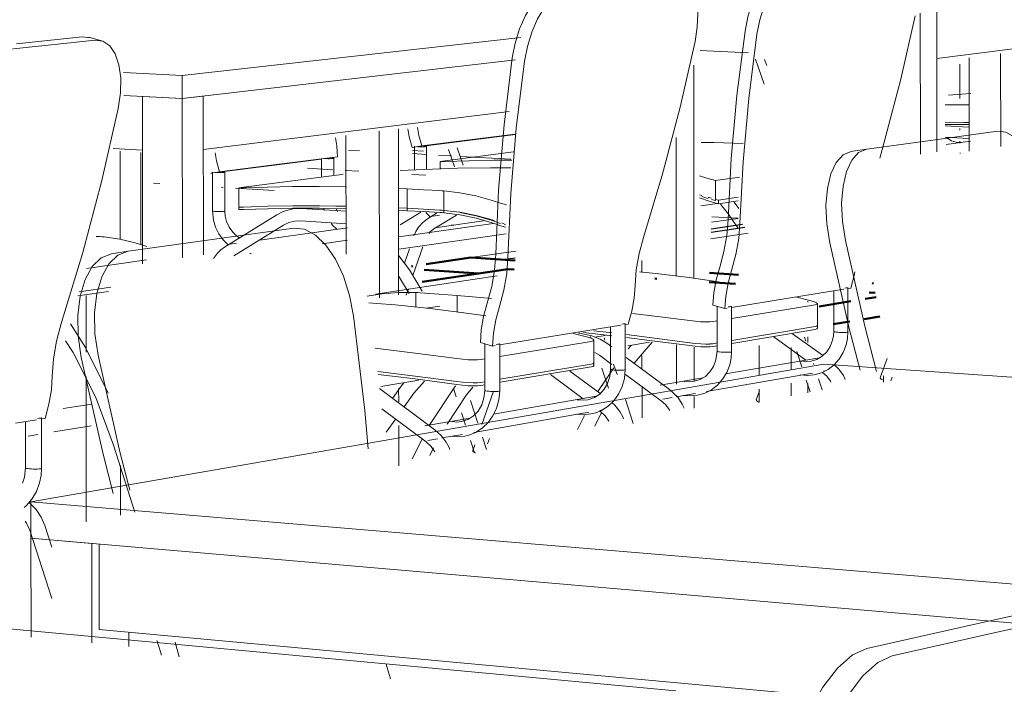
# Model space of a CAD drawing. Header units: metres. Extents: x -32 to 90, y -28 to 32.
# Tile 102 of 148: x 90.0733 to 90.07631, y 1.77318 to 1.7752. Entities that reach past the tile are written whole.
import ezdxf

# ---------------------------------------------------------------- set-up
doc = ezdxf.new("R2010")
doc.units = ezdxf.units.M
doc.linetypes.add('IMPORT-HIDDEN _4_', pattern=[0.005, 0.003333, -0.001667])
doc.layers.get('DEFPOINTS').update_dxf_attribs({"color": 250, "lineweight": 9})
for name, color, linetype, lineweight in [('A-WALL', 113, 'Continuous', 18), ('ARQ-ALV-MEDIA', 250, 'Continuous', 9), ('ARQ-IND-SIMB', 250, 'Continuous', 9), ('ARQ-PROJECAO', 250, 'IMPORT-HIDDEN _4_', 9), ('ESQUADRIAS', 250, 'Continuous', 25), ('I-FURN', 30, 'Continuous', 18), ('PAREDES', 250, 'Continuous', 50)]:
    doc.layers.add(name, color=color, linetype=linetype, lineweight=lineweight)

msp = doc.modelspace()

# ---------------------------------------------------------------- linework, layer by layer
at = {"layer": 'A-WALL', "lineweight": 9}
for p, q in [((90.0761717, 1.7749623), (90.0761716, 1.7750673)), ((90.0761719, 1.7748663), (90.0761719, 1.7748715)), ((90.0761719, 1.774826), (90.0761719, 1.7748324))]:
    msp.add_line(p, q, dxfattribs=at)
at = {"layer": 'ARQ-ALV-MEDIA'}
for p, q in [((90.0754143, 1.7745851), (90.0754957, 1.7745971)), ((90.0754123, 1.7745348), (90.0755256, 1.7745518)), ((90.07468, 1.7744774), (90.074817, 1.7744975))]:
    msp.add_line(p, q, dxfattribs=at)
at = {"layer": 'ARQ-IND-SIMB'}
for p, q in [((90.0742589, 1.7747453), (90.0741814, 1.7747499)), ((90.0743384, 1.7747407), (90.0742959, 1.7747432)), ((90.074542, 1.7747288), (90.0744993, 1.7747313)), ((90.073731, 1.7747032), (90.0737112, 1.7747044)), ((90.0739239, 1.7746917), (90.0739184, 1.774692)), ((90.0740802, 1.7746823), (90.0739614, 1.7746894)), ((90.0754955, 1.7745973), (90.075415, 1.7746022))]:
    msp.add_line(p, q, dxfattribs=at)
at = {"layer": 'ARQ-PROJECAO', "linetype": 'Continuous'}
for p, q in [((90.0734359, 1.774017), (90.0735233, 1.774031)), ((90.0734079, 1.773946), (90.0735214, 1.7739646)), ((90.0733291, 1.7739331), (90.0733586, 1.7739379))]:
    msp.add_line(p, q, dxfattribs=at)
at = {"layer": 'DEFPOINTS'}
for p, q in [((90.0743061, 1.7748055), (90.0743405, 1.7748035)), ((90.0745015, 1.7747944), (90.0745443, 1.774792)), ((90.0745809, 1.7747899), (90.0746205, 1.7747876)), ((90.0746487, 1.774786), (90.0748018, 1.7747773))]:
    msp.add_line(p, q, dxfattribs=at)
at = {"layer": 'ESQUADRIAS', "color": 10}
for p, q in [((90.0754135, 1.7745652), (90.0755089, 1.7745794)), ((90.0754131, 1.7745552), (90.0755155, 1.7745704)), ((90.0747772, 1.7744712), (90.0748153, 1.7744768))]:
    msp.add_line(p, q, dxfattribs=at)
at = {"layer": 'I-FURN', "lineweight": 9}
for p, q in [((90.0760513, 1.7752231), (90.0760519, 1.7747928)), ((90.0761015, 1.7752289), (90.0761021, 1.7747998)), ((90.076958, 1.7751911), (90.076102, 1.775085)), ((90.0732932, 1.7751298), (90.0734943, 1.7751509)), ((90.0734943, 1.7751509), (90.0735186, 1.7751479)), ((90.073514, 1.7751494), (90.0735527, 1.7751388)), ((90.0737993, 1.7750323), (90.074832, 1.7751481)), ((90.0733322, 1.7751191), (90.0731272, 1.7750975)), ((90.0735331, 1.7751403), (90.0733322, 1.7751191)), ((90.0755269, 1.7751022), (90.0753797, 1.7751093)), ((90.0762008, 1.774802), (90.0762004, 1.7750869)), ((90.0762962, 1.7750994), (90.0762966, 1.7748161)), ((90.0748161, 1.7750802), (90.0737994, 1.7749625)), ((90.0753599, 1.7750643), (90.0753607, 1.7744134)), ((90.0755752, 1.7750063), (90.0755487, 1.775083)), ((90.0755761, 1.7750816), (90.0755825, 1.775063)), ((90.0736195, 1.7750417), (90.0737993, 1.7750323)), ((90.0737994, 1.7749625), (90.0737993, 1.7750323)), ((90.0737994, 1.7749625), (90.0736212, 1.7749721)), ((90.0736776, 1.7749691), (90.0737994, 1.7749625)), ((90.073678, 1.7744588), (90.0736776, 1.7749691)), ((90.0737994, 1.7749625), (90.0738633, 1.7749699)), ((90.0738633, 1.7749699), (90.0738637, 1.7744859)), ((90.076205, 1.7749774), (90.0761634, 1.7749745)), ((90.0737994, 1.7749625), (90.0737999, 1.7744769)), ((90.0747968, 1.7749232), (90.0738637, 1.7748075)), ((90.0761268, 1.7748903), (90.0761864, 1.7748898)), ((90.0761268, 1.774879), (90.0761994, 1.7748751)), ((90.0761864, 1.7748898), (90.0761532, 1.7748902)), ((90.0761864, 1.7748898), (90.0762007, 1.7748896)), ((90.0762007, 1.7748896), (90.0761864, 1.7748898)), ((90.0761994, 1.7748751), (90.0762007, 1.7748749)), ((90.074299, 1.7744878), (90.0742986, 1.7748501)), ((90.0744004, 1.7748634), (90.074401, 1.7743549)), ((90.0744587, 1.7748706), (90.0744592, 1.7743637)), ((90.0748156, 1.7748533), (90.0746711, 1.7748349)), ((90.0747005, 1.7748396), (90.0748154, 1.7748543)), ((90.0753061, 1.7748438), (90.0753067, 1.7744205)), ((90.0762867, 1.7748632), (90.0760895, 1.774836)), ((90.0761982, 1.7748411), (90.0761268, 1.7748449)), ((90.0745302, 1.7748179), (90.0745007, 1.7748131)), ((90.0745071, 1.7748139), (90.0745007, 1.7748131)), ((90.0745083, 1.774744), (90.0745082, 1.7748172)), ((90.0745302, 1.7748179), (90.0747005, 1.7748396)), ((90.0746711, 1.7748349), (90.0745358, 1.7748176)), ((90.0745447, 1.7748166), (90.0745448, 1.7747457)), ((90.0760895, 1.774836), (90.0758879, 1.7748082)), ((90.07613, 1.7748223), (90.0762048, 1.7748327)), ((90.0761982, 1.7748411), (90.0762007, 1.7748406)), ((90.0736778, 1.7748047), (90.0735885, 1.7748099)), ((90.0736096, 1.7748015), (90.0736098, 1.7745331)), ((90.0736727, 1.7747976), (90.073673, 1.7745165)), ((90.0740948, 1.7747622), (90.0742729, 1.774785)), ((90.0742511, 1.7747814), (90.0742729, 1.774785)), ((90.0745351, 1.7748024), (90.0745018, 1.7748043)), ((90.0748104, 1.7747998), (90.0745935, 1.7747714)), ((90.0746295, 1.7747538), (90.0746114, 1.7748074)), ((90.0746381, 1.7748117), (90.0746559, 1.7747592)), ((90.0758395, 1.7748008), (90.0758871, 1.7748083)), ((90.0761741, 1.7747954), (90.0761717, 1.7747956)), ((90.0739133, 1.7747391), (90.0740948, 1.7747622)), ((90.0740649, 1.7747574), (90.073919, 1.7747387)), ((90.0742233, 1.7747776), (90.0740649, 1.7747574)), ((90.0742245, 1.774723), (90.0742245, 1.7747787)), ((90.0742615, 1.7747804), (90.0742615, 1.7747295)), ((90.0745863, 1.774747), (90.0745863, 1.7747703)), ((90.0745935, 1.7747714), (90.0745883, 1.7747707)), ((90.0738862, 1.7747346), (90.0739133, 1.7747391)), ((90.0738912, 1.7747352), (90.0738862, 1.7747345)), ((90.0738915, 1.7746196), (90.0738914, 1.7747384)), ((90.073929, 1.7747379), (90.0739291, 1.7746195)), ((90.0742704, 1.7747292), (90.0739793, 1.7746912)), ((90.0754259, 1.7747128), (90.0754992, 1.7747231)), ((90.0754259, 1.7747128), (90.0754259, 1.7746557)), ((90.0739714, 1.7746315), (90.0739714, 1.7746899)), ((90.0739793, 1.7746912), (90.0739737, 1.7746904)), ((90.0744593, 1.7746881), (90.0744852, 1.7746869)), ((90.0744852, 1.7746869), (90.0744852, 1.7746279)), ((90.0745978, 1.7746215), (90.0745977, 1.7746808)), ((90.0753778, 1.7746687), (90.0753851, 1.7746666)), ((90.0739862, 1.7746316), (90.074059, 1.774634)), ((90.074059, 1.774634), (90.0741362, 1.7746353)), ((90.0741362, 1.7746353), (90.0742176, 1.7746353)), ((90.0742176, 1.7746353), (90.0743002, 1.7746342)), ((90.0743002, 1.7746342), (90.0742682, 1.7746348)), ((90.0754314, 1.7746424), (90.0753814, 1.7746352)), ((90.0754259, 1.7746513), (90.0754137, 1.7746549)), ((90.0754259, 1.7746553), (90.0754259, 1.7746513)), ((90.0754266, 1.7746551), (90.0754358, 1.7746528)), ((90.0754358, 1.7746528), (90.0754958, 1.7746614)), ((90.0754358, 1.7746528), (90.0754358, 1.7746417)), ((90.0754358, 1.7746417), (90.0754952, 1.7746503)), ((90.0754979, 1.7746276), (90.075483, 1.7746462)), ((90.0739105, 1.774618), (90.0739056, 1.7746181)), ((90.0739153, 1.7746181), (90.0739105, 1.774618)), ((90.0739199, 1.7746182), (90.0739153, 1.7746181)), ((90.0739237, 1.7746184), (90.0739199, 1.7746182)), ((90.0739267, 1.7746187), (90.0739237, 1.7746184)), ((90.0739285, 1.7745096), (90.0740874, 1.7746081)), ((90.0739292, 1.7746195), (90.0739292, 1.7746195)), ((90.0739714, 1.7746241), (90.0739714, 1.7746318)), ((90.0739717, 1.7746317), (90.0739731, 1.7746314)), ((90.0739731, 1.7746314), (90.0739781, 1.7746314)), ((90.0739781, 1.7746314), (90.0739862, 1.7746316)), ((90.0739862, 1.7746314), (90.0739781, 1.7746311)), ((90.0741367, 1.774626), (90.0741624, 1.774627)), ((90.0741624, 1.774627), (90.0743, 1.7746186)), ((90.0742325, 1.7746209), (90.074231, 1.7746259)), ((90.0742734, 1.7746184), (90.0742703, 1.7746253)), ((90.0744594, 1.774629), (90.0744852, 1.7746278)), ((90.0744852, 1.7746279), (90.0744594, 1.774629)), ((90.0744852, 1.7746204), (90.0744594, 1.7746216)), ((90.074527, 1.7746163), (90.074464, 1.7745776)), ((90.0744852, 1.7746278), (90.0744852, 1.7746204)), ((90.0745475, 1.7745959), (90.0745752, 1.7746129)), ((90.0745637, 1.7746043), (90.0745838, 1.7746071)), ((90.0746359, 1.774607), (90.0745671, 1.774565)), ((90.0745978, 1.7746141), (90.0745978, 1.7746215)), ((90.0745978, 1.7746215), (90.0746465, 1.7746156)), ((90.074609, 1.7746205), (90.0745978, 1.7746215)), ((90.0746466, 1.7746156), (90.0746956, 1.7746059)), ((90.0746956, 1.774605), (90.0746466, 1.7746153)), ((90.0746957, 1.7746058), (90.0747447, 1.7745924)), ((90.0747447, 1.7745905), (90.0746957, 1.774605)), ((90.0741078, 1.7745761), (90.073957, 1.7744828)), ((90.0741423, 1.7745887), (90.0741606, 1.7745895)), ((90.0743, 1.7745808), (90.0741606, 1.7745895)), ((90.07446, 1.7745411), (90.0747478, 1.7745819)), ((90.0747187, 1.7745894), (90.0745696, 1.7745683)), ((90.0746204, 1.7745771), (90.0746281, 1.7745766)), ((90.0747447, 1.7745924), (90.0747523, 1.77459)), ((90.0747707, 1.7745818), (90.0747447, 1.7745905)), ((90.0747743, 1.7745833), (90.074782, 1.7745809)), ((90.0747857, 1.7745769), (90.074782, 1.774578)), ((90.07414, 1.7745668), (90.0738906, 1.7745324)), ((90.0740355, 1.7745307), (90.0743032, 1.774568)), ((90.074788, 1.77455), (90.07446, 1.7745028)), ((90.0735365, 1.7745421), (90.073548, 1.7745413)), ((90.0738906, 1.7745324), (90.0736347, 1.7744971)), ((90.0739446, 1.7745181), (90.0739652, 1.774521)), ((90.0743032, 1.7745307), (90.0742262, 1.7745199)), ((90.0735829, 1.7744892), (90.0736337, 1.7744972)), ((90.0740095, 1.7744901), (90.0740059, 1.7744903)), ((90.0744773, 1.7744602), (90.0744925, 1.7745039)), ((90.0745336, 1.77451), (90.0745032, 1.7744229)), ((90.0735068, 1.7744445), (90.0736904, 1.7744702)), ((90.0752017, 1.7744321), (90.0752016, 1.7744683)), ((90.0743885, 1.7743657), (90.07476, 1.7744216)), ((90.073481, 1.7743606), (90.0735743, 1.7743741)), ((90.0734849, 1.7743734), (90.0735814, 1.7743872)), ((90.0744892, 1.7743825), (90.0744822, 1.7743625)), ((90.0745116, 1.7743696), (90.0745117, 1.7743259)), ((90.0756489, 1.7743537), (90.0758178, 1.774381)), ((90.0757873, 1.7742521), (90.0757872, 1.7743758)), ((90.0758303, 1.774383), (90.0758389, 1.7743844)), ((90.0758305, 1.7743861), (90.0758306, 1.7742507)), ((90.0735061, 1.7741891), (90.0735059, 1.7743615)), ((90.0746382, 1.7743111), (90.0746382, 1.7743619)), ((90.0746382, 1.7743619), (90.0747428, 1.7743532)), ((90.075475, 1.7743256), (90.0756489, 1.7743537)), ((90.0754761, 1.7742918), (90.0757304, 1.7743334)), ((90.0757182, 1.7743456), (90.0756741, 1.7743564)), ((90.0757082, 1.7743442), (90.0757082, 1.7743415)), ((90.0757371, 1.7743369), (90.0757372, 1.7742704)), ((90.074542, 1.7743231), (90.0745851, 1.7743297)), ((90.0754548, 1.7743223), (90.0754186, 1.7743324)), ((90.0754313, 1.7741921), (90.0754312, 1.7743297)), ((90.0754548, 1.7743223), (90.0754621, 1.7743235)), ((90.0754752, 1.7743288), (90.0754754, 1.7741907)), ((90.0751507, 1.7742732), (90.0751601, 1.7742747)), ((90.0751509, 1.7742765), (90.0751511, 1.7741359)), ((90.0754183, 1.7742824), (90.075432, 1.7742846)), ((90.0749552, 1.7742416), (90.0751373, 1.774271)), ((90.0750363, 1.7742347), (90.0749917, 1.7742461)), ((90.0750085, 1.7742468), (90.0750109, 1.7742467)), ((90.0750539, 1.7742544), (90.0751028, 1.7742487)), ((90.0751028, 1.7742487), (90.0751102, 1.7742478)), ((90.0751063, 1.7741373), (90.0751062, 1.7742658)), ((90.0757305, 1.7742584), (90.0754758, 1.7742157)), ((90.0754762, 1.7742247), (90.0757305, 1.7742672)), ((90.0756615, 1.7742455), (90.0757525, 1.7741796)), ((90.0757372, 1.7742708), (90.0757372, 1.774262)), ((90.0758161, 1.774249), (90.0758106, 1.7742491)), ((90.0758212, 1.7742491), (90.0758161, 1.774249)), ((90.0758255, 1.7742493), (90.0758212, 1.7742491)), ((90.0758286, 1.7742497), (90.0758255, 1.7742493)), ((90.0758308, 1.7742507), (90.0758309, 1.7742506)), ((90.0747088, 1.7742184), (90.0747457, 1.7742078)), ((90.0747223, 1.7740726), (90.0747222, 1.7742156)), ((90.0747674, 1.7742113), (90.0749552, 1.7742416)), ((90.0747678, 1.7742147), (90.0747679, 1.7740712)), ((90.0747684, 1.7741762), (90.0750472, 1.7742218)), ((90.075045, 1.7742369), (90.0750471, 1.7742312)), ((90.0750548, 1.7742257), (90.0750549, 1.7741567)), ((90.0750579, 1.7742346), (90.07509, 1.7742399)), ((90.0750863, 1.7742325), (90.0750887, 1.774226)), ((90.0750976, 1.7742142), (90.0751097, 1.7742052)), ((90.0752249, 1.7742194), (90.0751591, 1.7742085)), ((90.075233, 1.7742195), (90.0751783, 1.7741554)), ((90.0752245, 1.7742338), (90.0753477, 1.7742179)), ((90.0753477, 1.7742179), (90.0753646, 1.7742159)), ((90.0753646, 1.7742159), (90.0753811, 1.7742146)), ((90.0753811, 1.7742146), (90.0753962, 1.774214)), ((90.0754088, 1.7742138), (90.0753962, 1.7742136)), ((90.0754184, 1.7742147), (90.0754088, 1.7742138)), ((90.0754184, 1.774215), (90.0754323, 1.7742174)), ((90.0757019, 1.7741643), (90.075604, 1.7742354)), ((90.0756979, 1.774235), (90.0757022, 1.7742222)), ((90.0757083, 1.7742356), (90.0757083, 1.7742181)), ((90.0747457, 1.7742078), (90.0747536, 1.774209)), ((90.0750719, 1.7741797), (90.0750583, 1.7741878)), ((90.0751687, 1.7742096), (90.0751601, 1.7741995)), ((90.0753069, 1.7742115), (90.0753071, 1.7740912)), ((90.075361, 1.7742043), (90.0753611, 1.7741005)), ((90.0754322, 1.7742084), (90.0754184, 1.7742061)), ((90.0754388, 1.7741901), (90.0754351, 1.7741906)), ((90.0754604, 1.7741889), (90.0754547, 1.774189)), ((90.0754656, 1.774189), (90.0754604, 1.7741889)), ((90.07547, 1.7741892), (90.0754656, 1.774189)), ((90.0754732, 1.7741896), (90.07547, 1.7741892)), ((90.0754756, 1.7741907), (90.0754756, 1.7741906)), ((90.0755596, 1.7741196), (90.0755595, 1.7742098)), ((90.0756575, 1.7742034), (90.0756575, 1.7741374)), ((90.0756899, 1.7741442), (90.0756742, 1.7741909)), ((90.0757566, 1.7741529), (90.0733374, 1.7737325)), ((90.0747105, 1.7741667), (90.074723, 1.7741688)), ((90.0747685, 1.7741064), (90.0750472, 1.774153)), ((90.0750533, 1.7741544), (90.0750472, 1.7741527)), ((90.0750549, 1.7741571), (90.0750549, 1.774148)), ((90.0751098, 1.7741517), (90.0750719, 1.7741797)), ((90.0751155, 1.7741524), (90.0751259, 1.774121)), ((90.0751539, 1.7741728), (90.0752862, 1.7740756)), ((90.075202, 1.7741389), (90.075202, 1.774179)), ((90.0754564, 1.7741226), (90.0757436, 1.7741721)), ((90.0756876, 1.7741604), (90.0756901, 1.7741616)), ((90.075725, 1.7741541), (90.075726, 1.7741512)), ((90.0788062, 1.7739406), (90.0757566, 1.7741529)), ((90.0759291, 1.7741107), (90.0759505, 1.7741698)), ((90.0750472, 1.7741439), (90.0747689, 1.7740972)), ((90.0749818, 1.7741315), (90.0750731, 1.7740641)), ((90.075116, 1.7741416), (90.0750678, 1.7740695)), ((90.0751002, 1.7740792), (90.07508, 1.7741405)), ((90.0751138, 1.7741352), (90.07511, 1.7741358)), ((90.0751299, 1.7741341), (90.0751241, 1.7741344)), ((90.0751356, 1.774134), (90.0751299, 1.7741341)), ((90.0751409, 1.7741341), (90.0751356, 1.774134)), ((90.0751454, 1.7741344), (90.0751409, 1.7741341)), ((90.0751488, 1.7741348), (90.0751454, 1.7741344)), ((90.0751508, 1.7741353), (90.0751488, 1.7741348)), ((90.0751513, 1.7741359), (90.0751513, 1.7741358)), ((90.0757219, 1.7741252), (90.0753986, 1.7740687)), ((90.0757591, 1.7741317), (90.0757554, 1.7741311)), ((90.0735065, 1.7736721), (90.0735061, 1.7741154)), ((90.0745216, 1.7741033), (90.0744049, 1.774084)), ((90.0745098, 1.7741164), (90.0746367, 1.7740996)), ((90.0746367, 1.7740996), (90.0746542, 1.7740976)), ((90.0746542, 1.7740976), (90.0746713, 1.7740962)), ((90.0747004, 1.7740954), (90.0746871, 1.7740952)), ((90.0747106, 1.7740964), (90.0747004, 1.7740954)), ((90.0747106, 1.7740968), (90.0747232, 1.7740989)), ((90.0750228, 1.7740471), (90.0749227, 1.7741211)), ((90.0752604, 1.774041), (90.0751517, 1.7741209)), ((90.0752571, 1.7740882), (90.0753875, 1.7741107)), ((90.0753304, 1.7740988), (90.0753331, 1.7740999)), ((90.0756576, 1.7740946), (90.0756576, 1.7740563)), ((90.0757154, 1.774068), (90.0757034, 1.7741038)), ((90.0757085, 1.7740934), (90.0757085, 1.7740654)), ((90.0757405, 1.774108), (90.0757516, 1.7740747)), ((90.0759391, 1.7740981), (90.0759391, 1.7741169)), ((90.0759657, 1.7741125), (90.0759617, 1.7741013)), ((90.0744015, 1.774078), (90.0745706, 1.7739513)), ((90.0744595, 1.7740783), (90.0744596, 1.7740372)), ((90.0746329, 1.7740867), (90.0745527, 1.7739655)), ((90.0746348, 1.7740534), (90.0746265, 1.7740788)), ((90.0747232, 1.7740896), (90.0747106, 1.7740875)), ((90.0747133, 1.7739683), (90.0747482, 1.7740674)), ((90.074746, 1.7740693), (90.0747401, 1.7740695)), ((90.0747519, 1.7740692), (90.074746, 1.7740693)), ((90.0747573, 1.7740693), (90.0747519, 1.7740692)), ((90.0747619, 1.7740696), (90.0747573, 1.7740693)), ((90.0747654, 1.77407), (90.0747619, 1.7740696)), ((90.0747675, 1.7740705), (90.0747654, 1.77407)), ((90.0747681, 1.7740711), (90.0747681, 1.774071)), ((90.0752022, 1.7739888), (90.0752021, 1.7740858)), ((90.0753651, 1.7740628), (90.0753067, 1.7740526)), ((90.0755509, 1.7740434), (90.0755607, 1.7740707)), ((90.0755597, 1.7740381), (90.0755597, 1.7740763)), ((90.0746789, 1.7740418), (90.0747014, 1.7739731)), ((90.0747491, 1.7740005), (90.0750622, 1.7740545)), ((90.0750044, 1.7740425), (90.0750072, 1.7740437)), ((90.0751513, 1.7740443), (90.0751752, 1.773972)), ((90.0752946, 1.7740505), (90.075266, 1.7740455)), ((90.0753612, 1.7740544), (90.0753612, 1.774018)), ((90.0745435, 1.7739155), (90.0744087, 1.7740168)), ((90.0746632, 1.7739665), (90.0746509, 1.774004)), ((90.0750394, 1.7740058), (90.0746891, 1.7739445)), ((90.0750789, 1.7740047), (90.0750577, 1.773963)), ((90.075075, 1.7740085), (90.075072, 1.7740107)), ((90.0750808, 1.774013), (90.0750733, 1.7740117)), ((90.0732906, 1.7739727), (90.0733548, 1.7739831)), ((90.0733213, 1.7738363), (90.0733212, 1.7739774)), ((90.0733689, 1.7739854), (90.0733808, 1.7739873)), ((90.0733698, 1.7739891), (90.0733699, 1.7738349)), ((90.0744219, 1.773945), (90.074451, 1.773986)), ((90.0745399, 1.7739644), (90.0746777, 1.7739882)), ((90.0750269, 1.7739958), (90.075005, 1.7739532)), ((90.0744597, 1.7739652), (90.0744598, 1.7738429)), ((90.074532, 1.7739256), (90.0745006, 1.7738637)), ((90.0745785, 1.7739252), (90.074549, 1.77392)), ((90.0746546, 1.7739385), (90.0745912, 1.7739274)), ((90.0746897, 1.7738853), (90.0746785, 1.7739197)), ((90.0747154, 1.7739303), (90.0747278, 1.7738923)), ((90.0747364, 1.7739258), (90.0747306, 1.7739091)), ((90.0736548, 1.773701), (90.0735898, 1.7739054)), ((90.0745662, 1.7738972), (90.0745544, 1.7738737)), ((90.0746856, 1.7738894), (90.0746915, 1.7739061)), ((90.0733213, 1.7738362), (90.0733213, 1.7738363)), ((90.0733516, 1.7738326), (90.0733453, 1.7738327)), ((90.0733575, 1.7738328), (90.0733516, 1.7738326)), ((90.0733626, 1.7738331), (90.0733575, 1.7738328)), ((90.0733665, 1.7738335), (90.0733626, 1.7738331)), ((90.0736104, 1.7738431), (90.0736106, 1.7736916)), ((90.0733374, 1.7737325), (90.0746205, 1.7736252)), ((90.0733374, 1.7737325), (90.0733375, 1.7736219)), ((90.0734013, 1.7734382), (90.0733339, 1.773646)), ((90.0733799, 1.7736602), (90.0734013, 1.7735942)), ((90.0733375, 1.7736219), (90.0735231, 1.7736059)), ((90.0733378, 1.7733204), (90.0733375, 1.7736219)), ((90.0746206, 1.7735113), (90.0733375, 1.7736219)), ((90.0746205, 1.7736252), (90.0766429, 1.7734562)), ((90.0735231, 1.7736059), (90.0735234, 1.7733031)), ((90.0735459, 1.7736037), (90.0735462, 1.7733438)), ((90.0764197, 1.7733562), (90.0746206, 1.7735113)), ((90.0753054, 1.7731567), (90.0718641, 1.7734765)), ((90.0762132, 1.7733588), (90.0765263, 1.7734289)), ((90.076602, 1.7734067), (90.0762897, 1.7733361)), ((90.0758395, 1.7731319), (90.0735462, 1.7733438)), ((90.0758883, 1.773286), (90.0762132, 1.7733588)), ((90.0736367, 1.7733343), (90.0736367, 1.7732911)), ((90.0762897, 1.7733361), (90.0759657, 1.7732627)), ((90.073723, 1.7733074), (90.0737222, 1.7733098)), ((90.0737356, 1.7732655), (90.073723, 1.7733074)), ((90.0737775, 1.7733049), (90.0737901, 1.7732603)), ((90.0744258, 1.7732237), (90.0744213, 1.7732377)), ((90.0744351, 1.7731928), (90.0744258, 1.7732237))]:
    msp.add_line(p, q, dxfattribs=at)
for points in [[(90.0755165, 1.7751681, 0), (90.0755251, 1.7752114, 0), (90.0755382, 1.7752536, 0), (90.075555, 1.7752923, 0), (90.0755745, 1.7753254, 0), (90.0755958, 1.7753511, 0), (90.0756176, 1.775368, 0), (90.0756386, 1.7753752, 0)], [(90.0756751, 1.7753659, 0), (90.075654, 1.7753587, 0), (90.0756323, 1.7753418, 0), (90.075611, 1.7753161, 0), (90.0755915, 1.7752829, 0), (90.0755747, 1.7752442, 0), (90.0755616, 1.775202, 0), (90.0755529, 1.7751586, 0)], [(90.0753641, 1.7751367, 0), (90.0753708, 1.7751803, 0), (90.0753724, 1.7752216, 0), (90.0753688, 1.7752586, 0), (90.0753601, 1.7752891, 0), (90.0753469, 1.7753114, 0), (90.0753298, 1.7753245, 0), (90.0753098, 1.7753274, 0)], [(90.074806, 1.7750862, 0), (90.0748149, 1.7751312, 0), (90.0748286, 1.775175, 0), (90.0748463, 1.7752153, 0), (90.0748671, 1.7752498, 0), (90.0748898, 1.7752765, 0), (90.0749132, 1.7752941, 0), (90.0749359, 1.7753017, 0)], [(90.0749732, 1.7752919, 0), (90.0749505, 1.7752844, 0), (90.0749271, 1.7752668, 0), (90.0749044, 1.77524, 0), (90.0748836, 1.7752055, 0), (90.0748659, 1.7751652, 0), (90.0748522, 1.7751213, 0), (90.0748433, 1.7750762, 0)], [(90.0759273, 1.7747806, 0), (90.0759411, 1.774829, 0), (90.0759916, 1.7750212, 0), (90.0760356, 1.7752147, 0)], [(90.0754647, 1.7745923, 0), (90.0754743, 1.7747797, 0), (90.0754916, 1.7749721, 0), (90.0755165, 1.7751681, 0)], [(90.0755529, 1.7751586, 0), (90.075528, 1.7749624, 0), (90.0755107, 1.7747699, 0), (90.075501, 1.7745824, 0)], [(90.0736037, 1.7749323, 0), (90.0736106, 1.77498, 0), (90.0736114, 1.7750253, 0), (90.0736061, 1.7750656, 0), (90.0735948, 1.7750989, 0), (90.0735783, 1.7751232, 0), (90.0735574, 1.7751373, 0), (90.0735331, 1.7751403, 0)], [(90.0752068, 1.774539, 0), (90.075266, 1.7747363, 0), (90.0753185, 1.7749359, 0), (90.0753641, 1.7751367, 0)], [(90.074756, 1.7744883, 0), (90.0747644, 1.7746828, 0), (90.0747811, 1.7748825, 0), (90.074806, 1.7750862, 0)], [(90.0748433, 1.7750762, 0), (90.0748183, 1.7748724, 0), (90.0748015, 1.7746725, 0), (90.074793, 1.7744779, 0)], [(90.0761634, 1.7749745, 0), (90.0761503, 1.7749734, 0), (90.0761377, 1.7749724, 0)], [(90.0761267, 1.7749433, 0), (90.0761863, 1.7749429, 0), (90.0762007, 1.7749428, 0)], [(90.0734299, 1.7742767, 0), (90.073496, 1.7744933, 0), (90.073554, 1.7747121, 0), (90.0736037, 1.7749323, 0)], [(90.0745169, 1.774874, 0), (90.0745213, 1.7748501, 0), (90.0745302, 1.7748179, 0)], [(90.0762007, 1.7748829, 0), (90.0761864, 1.7748831, 0), (90.0761268, 1.7748836, 0)], [(90.0745007, 1.7748131, 0), (90.0744918, 1.7748453, 0), (90.0744872, 1.7748701, 0)], [(90.0761757, 1.7748284, 0), (90.0761611, 1.7748295, 0), (90.0761467, 1.7748338, 0), (90.0761331, 1.7748415, 0), (90.0761307, 1.7748436, 0)], [(90.0764381, 1.774624, 0), (90.0764269, 1.7746793, 0), (90.0764105, 1.7747316, 0), (90.0763896, 1.7747781, 0), (90.0763654, 1.7748164, 0), (90.0763393, 1.7748442, 0), (90.0763126, 1.7748601, 0), (90.0762867, 1.7748632, 0)], [(90.0742729, 1.774785, 0), (90.0742705, 1.7748185, 0), (90.0742667, 1.7748428, 0)], [(90.0745178, 1.7748157, 0), (90.0745223, 1.7748155, 0), (90.074527, 1.7748154, 0), (90.0745317, 1.7748154, 0), (90.0745361, 1.7748155, 0), (90.0745398, 1.7748157, 0), (90.0745426, 1.7748159, 0)], [(90.0745441, 1.774817, 0), (90.0745422, 1.7748174, 0), (90.0745392, 1.7748177, 0), (90.0745353, 1.774818, 0), (90.0745353, 1.774818, 0)], [(90.0745426, 1.7748159, 0), (90.0745443, 1.7748163, 0), (90.0745448, 1.7748166, 0)], [(90.0755108, 1.7748257, 0), (90.0754215, 1.774828, 0), (90.0753825, 1.7748285, 0)], [(90.0738996, 1.774797, 0), (90.0739042, 1.7747723, 0), (90.0739133, 1.7747391, 0)], [(90.0757748, 1.7745225, 0), (90.0757659, 1.7745801, 0), (90.0757635, 1.7746364, 0), (90.0757676, 1.7746882, 0), (90.0757781, 1.7747326, 0), (90.0757944, 1.7747674, 0), (90.0758155, 1.7747905, 0), (90.0758403, 1.7748007, 0)], [(90.0758879, 1.7748082, 0), (90.0758631, 1.7747979, 0), (90.0758421, 1.7747748, 0), (90.0758258, 1.77474, 0), (90.0758154, 1.7746955, 0), (90.0758112, 1.7746437, 0), (90.0758137, 1.7745874, 0), (90.0758227, 1.7745297, 0)], [(90.0742341, 1.7747795, 0), (90.0742386, 1.7747793, 0), (90.0742434, 1.7747791, 0), (90.0742481, 1.7747791, 0), (90.0742526, 1.7747792, 0), (90.0742564, 1.7747794, 0), (90.0742593, 1.7747797, 0)], [(90.0742609, 1.7747808, 0), (90.074259, 1.7747811, 0), (90.074256, 1.7747815, 0), (90.0742521, 1.7747818, 0)], [(90.0742593, 1.7747797, 0), (90.074261, 1.77478, 0), (90.0742616, 1.7747804, 0)], [(90.0745865, 1.7747702, 0), (90.0745882, 1.7747699, 0), (90.0745933, 1.77477, 0), (90.0746014, 1.7747703, 0)], [(90.0746014, 1.7747703, 0), (90.0746736, 1.774773, 0), (90.0747501, 1.7747746, 0), (90.074805, 1.774775, 0)], [(90.0739009, 1.7747369, 0), (90.0739055, 1.7747367, 0), (90.0739103, 1.7747366, 0), (90.0739152, 1.7747366, 0), (90.0739197, 1.7747367, 0), (90.0739236, 1.7747369, 0), (90.0739266, 1.7747371, 0)], [(90.0739284, 1.7747383, 0), (90.0739265, 1.7747386, 0), (90.0739235, 1.774739, 0), (90.0739196, 1.7747393, 0), (90.0739196, 1.7747393, 0)], [(90.0739266, 1.7747371, 0), (90.0739285, 1.7747375, 0), (90.0739291, 1.7747379, 0)], [(90.0742899, 1.7747314, 0), (90.0742789, 1.7747303, 0), (90.0742704, 1.7747292, 0)], [(90.0748016, 1.7747507, 0), (90.0747396, 1.774751, 0), (90.0746391, 1.7747497, 0), (90.0745374, 1.7747466, 0), (90.0744637, 1.7747432, 0)], [(90.0753777, 1.7747264, 0), (90.0754001, 1.7747198, 0), (90.0754259, 1.7747128, 0)], [(90.0739861, 1.7746898, 0), (90.0740589, 1.7746924, 0), (90.0741361, 1.7746938, 0), (90.0742175, 1.7746941, 0), (90.0743001, 1.7746931, 0)], [(90.0739716, 1.7746898, 0), (90.0739731, 1.7746895, 0), (90.073978, 1.7746896, 0), (90.0739861, 1.7746898, 0)], [(90.0745854, 1.7746817, 0), (90.0745352, 1.7746845, 0), (90.0744852, 1.7746869, 0)], [(90.0745977, 1.7746808, 0), (90.0745916, 1.7746812, 0), (90.0745854, 1.7746817, 0)], [(90.0745977, 1.7746808, 0), (90.0746464, 1.774675, 0), (90.0746955, 1.7746653, 0), (90.0747446, 1.7746518, 0)], [(90.0754039, 1.7746578, 0), (90.0754002, 1.774659, 0), (90.0753851, 1.7746638, 0)], [(90.0747446, 1.7746518, 0), (90.0747706, 1.7746439, 0), (90.0747885, 1.7746386, 0)], [(90.0754358, 1.7746417, 0), (90.0754071, 1.77465, 0), (90.0753778, 1.7746592, 0)], [(90.0754039, 1.7746612, 0), (90.0754071, 1.7746603, 0), (90.0754146, 1.7746582, 0)], [(90.0754943, 1.774568, 0), (90.075466, 1.7746103, 0), (90.075442, 1.7746401, 0)], [(90.0739392, 1.7745163, 0), (90.0739239, 1.7745316, 0), (90.0739111, 1.7745496, 0), (90.0739011, 1.7745701, 0), (90.0738946, 1.7745921, 0), (90.0738915, 1.7746196, 0)], [(90.0738972, 1.7746185, 0), (90.0738942, 1.7746188, 0), (90.0738923, 1.7746191, 0), (90.0738916, 1.7746195, 0), (90.0738916, 1.7746195, 0)], [(90.0739056, 1.7746181, 0), (90.0739011, 1.7746182, 0), (90.0738972, 1.7746185, 0)], [(90.0739292, 1.7746195, 0), (90.0739286, 1.7746191, 0), (90.0739267, 1.7746187, 0)], [(90.0739747, 1.7745371, 0), (90.0739661, 1.7745424, 0), (90.0739531, 1.7745547, 0), (90.0739423, 1.7745701, 0), (90.0739344, 1.774588, 0), (90.0739305, 1.7746039, 0), (90.0739291, 1.7746195, 0)], [(90.0739781, 1.7746311, 0), (90.0739731, 1.7746311, 0), (90.0739717, 1.7746314, 0)], [(90.0739862, 1.7746239, 0), (90.0739781, 1.7746237, 0), (90.0739731, 1.7746237, 0), (90.0739717, 1.774624, 0), (90.0739738, 1.7746246, 0), (90.0739738, 1.7746246, 0)], [(90.0743002, 1.7746268, 0), (90.0742176, 1.7746279, 0), (90.0741362, 1.7746278, 0), (90.074059, 1.7746264, 0), (90.0739862, 1.7746239, 0)], [(90.0740874, 1.7746081, 0), (90.0741072, 1.7746182, 0), (90.0741367, 1.774626, 0)], [(90.0744852, 1.7746279, 0), (90.0745352, 1.7746254, 0), (90.0745854, 1.7746224, 0)], [(90.0745855, 1.7746224, 0), (90.0745353, 1.7746253, 0), (90.0744852, 1.7746278, 0)], [(90.0744852, 1.7746204, 0), (90.0745357, 1.7746179, 0), (90.0745863, 1.7746149, 0)], [(90.0745427, 1.7746146, 0), (90.0745522, 1.7746046, 0), (90.0745559, 1.7746019, 0)], [(90.0745854, 1.7746224, 0), (90.0745916, 1.774622, 0), (90.0745978, 1.7746215, 0)], [(90.0745978, 1.7746215, 0), (90.0745917, 1.7746219, 0), (90.0745855, 1.7746224, 0)], [(90.0745863, 1.7746149, 0), (90.0745921, 1.7746145, 0), (90.0745978, 1.7746141, 0)], [(90.0747447, 1.7745833, 0), (90.0746957, 1.7745977, 0), (90.0746466, 1.774608, 0), (90.0745978, 1.7746141, 0)], [(90.0741078, 1.7745761, 0), (90.0741246, 1.7745843, 0), (90.0741423, 1.7745887, 0)], [(90.0742717, 1.7745628, 0), (90.0742568, 1.7745775, 0), (90.0742534, 1.7745822, 0)], [(90.0745475, 1.7745959, 0), (90.0745329, 1.7745848, 0), (90.0745204, 1.7745707, 0), (90.0745122, 1.7745575, 0), (90.0745063, 1.7745437, 0)], [(90.0747853, 1.7745699, 0), (90.0747743, 1.7745734, 0), (90.0747447, 1.7745833, 0)], [(90.0754391, 1.7744481, 0), (90.0754522, 1.7744965, 0), (90.0754609, 1.7745453, 0), (90.0754647, 1.7745923, 0)], [(90.075501, 1.7745824, 0), (90.0754971, 1.7745353, 0), (90.0754884, 1.7744866, 0), (90.0754753, 1.7744381, 0)], [(90.0743222, 1.7742998, 0), (90.07431, 1.7743619, 0), (90.0742911, 1.7744206, 0), (90.0742665, 1.7744727, 0), (90.0742374, 1.7745154, 0), (90.0742055, 1.7745463, 0), (90.0741724, 1.7745638, 0), (90.07414, 1.7745668, 0)], [(90.0745671, 1.774565, 0), (90.0745558, 1.7745558, 0), (90.0745518, 1.7745506, 0)], [(90.073548, 1.7745413, 0), (90.0735543, 1.7745409, 0), (90.0735606, 1.7745403, 0)], [(90.0736912, 1.7745114, 0), (90.0736553, 1.7745229, 0), (90.0736084, 1.7745337, 0), (90.0735606, 1.7745403, 0)], [(90.0751809, 1.7743923, 0), (90.0751847, 1.7744402, 0), (90.0751934, 1.7744897, 0), (90.0752068, 1.774539, 0)], [(90.0758673, 1.7741339, 0), (90.0758345, 1.7742617, 0), (90.0757748, 1.7745225, 0)], [(90.0758227, 1.7745297, 0), (90.0758824, 1.7742686, 0), (90.075918, 1.7741304, 0)], [(90.0734911, 1.7741725, 0), (90.0734818, 1.7742377, 0), (90.0734807, 1.7743014, 0), (90.0734878, 1.7743602, 0), (90.0735027, 1.7744107, 0), (90.0735245, 1.7744504, 0), (90.0735521, 1.7744769, 0), (90.0735838, 1.774489, 0)], [(90.0736347, 1.7744971, 0), (90.073603, 1.774485, 0), (90.0735755, 1.7744584, 0), (90.0735538, 1.7744187, 0), (90.0735389, 1.7743681, 0), (90.0735319, 1.7743092, 0), (90.073533, 1.7742455, 0), (90.0735423, 1.7741803, 0)], [(90.073895, 1.7744744, 0), (90.0739065, 1.7744907, 0), (90.073917, 1.7745012, 0), (90.0739285, 1.7745096, 0)], [(90.0744597, 1.7744833, 0), (90.0744927, 1.7744397, 0), (90.0745316, 1.7743749, 0)], [(90.0747298, 1.7743385, 0), (90.0747434, 1.7743889, 0), (90.0747523, 1.7744394, 0), (90.074756, 1.7744883, 0)], [(90.074793, 1.7744779, 0), (90.0747893, 1.774429, 0), (90.0747804, 1.7743784, 0), (90.0747668, 1.774328, 0)], [(90.075434, 1.7744035, 0), (90.0753457, 1.7744164, 0), (90.0752444, 1.7744286, 0), (90.0751945, 1.7744337, 0)], [(90.0754186, 1.7743324, 0), (90.0754217, 1.7743701, 0), (90.0754286, 1.7744092, 0), (90.0754391, 1.7744481, 0)], [(90.0754753, 1.7744381, 0), (90.0754648, 1.7743992, 0), (90.0754579, 1.77436, 0), (90.0754548, 1.7743223, 0)], [(90.0758389, 1.7743844, 0), (90.0758492, 1.7744225, 0), (90.0758517, 1.7744344, 0)], [(90.0744597, 1.7744203, 0), (90.0744621, 1.7744172, 0), (90.0744914, 1.7743682, 0)], [(90.0743639, 1.7743595, 0), (90.0744091, 1.7743671, 0), (90.0744597, 1.7743712, 0), (90.0745116, 1.7743709, 0)], [(90.0745254, 1.7743702, 0), (90.0745185, 1.7743706, 0), (90.0745116, 1.7743709, 0)], [(90.0746382, 1.7743619, 0), (90.0745817, 1.7743663, 0), (90.0745254, 1.7743702, 0)], [(90.0751601, 1.7742747, 0), (90.0751708, 1.7743143, 0), (90.0751778, 1.774354, 0), (90.0751809, 1.7743923, 0)], [(90.075821, 1.7743846, 0), (90.0758253, 1.7743849, 0), (90.0758284, 1.7743852, 0)], [(90.0758284, 1.7743852, 0), (90.0758303, 1.7743857, 0), (90.0758306, 1.7743862, 0)], [(90.0743687, 1.7743393, 0), (90.0743925, 1.7743376, 0), (90.0744493, 1.7743331, 0)], [(90.074726, 1.7742995, 0), (90.0746585, 1.7743095, 0), (90.0745554, 1.7743225, 0), (90.0744493, 1.7743331, 0)], [(90.0747088, 1.7742184, 0), (90.0747117, 1.7742575, 0), (90.0747188, 1.7742981, 0), (90.0747298, 1.7743385, 0)], [(90.0757304, 1.7743334, 0), (90.0757359, 1.774335, 0), (90.0757374, 1.7743371, 0), (90.0757348, 1.7743397, 0), (90.0757283, 1.7743426, 0), (90.0757182, 1.7743456, 0)], [(90.0747668, 1.774328, 0), (90.0747558, 1.7742876, 0), (90.0747487, 1.7742469, 0), (90.0747457, 1.7742078, 0)], [(90.0751729, 1.7743075, 0), (90.0752244, 1.7743011, 0), (90.0753476, 1.7742853, 0)], [(90.0754654, 1.7743272, 0), (90.0754698, 1.7743275, 0), (90.0754731, 1.7743279, 0)], [(90.0754731, 1.7743279, 0), (90.075475, 1.7743283, 0), (90.0754754, 1.7743288, 0)], [(90.0734026, 1.7741161, 0), (90.073406, 1.7741684, 0), (90.0734152, 1.7742227, 0), (90.0734299, 1.7742767, 0)], [(90.0735729, 1.7740642, 0), (90.0735036, 1.7742033, 0), (90.0734579, 1.7742751, 0)], [(90.0743664, 1.7738948, 0), (90.0743559, 1.7740114, 0), (90.0743222, 1.7742998, 0)], [(90.0751408, 1.7742748, 0), (90.0751453, 1.7742751, 0), (90.0751486, 1.7742755, 0)], [(90.0751486, 1.7742755, 0), (90.0751506, 1.774276, 0), (90.0751511, 1.7742765, 0)], [(90.0753476, 1.7742853, 0), (90.0753645, 1.7742833, 0), (90.075381, 1.774282, 0), (90.0753961, 1.7742814, 0), (90.0754088, 1.7742815, 0), (90.0754183, 1.7742824, 0)], [(90.0750976, 1.7742142, 0), (90.075074, 1.7742288, 0), (90.0750491, 1.7742392, 0), (90.0750109, 1.7742467, 0)], [(90.0751102, 1.7742392, 0), (90.0751028, 1.77424, 0), (90.0750237, 1.7742492, 0)], [(90.0751543, 1.7742425, 0), (90.0752245, 1.7742338, 0), (90.0752245, 1.7742338, 0)], [(90.0757187, 1.7741618, 0), (90.075736, 1.7741672, 0), (90.0757519, 1.7741766, 0), (90.0757656, 1.7741898, 0), (90.0757764, 1.7742064, 0), (90.0757838, 1.7742258, 0), (90.0757864, 1.774239, 0), (90.0757873, 1.7742521, 0)], [(90.0757278, 1.7741201, 0), (90.0757496, 1.7741263, 0), (90.0757699, 1.7741366, 0), (90.0757881, 1.7741506, 0), (90.0758037, 1.774168, 0), (90.0758161, 1.7741885, 0), (90.0758249, 1.7742114, 0), (90.0758292, 1.7742312, 0), (90.0758306, 1.7742507, 0)], [(90.0757305, 1.7742672, 0), (90.075736, 1.7742688, 0), (90.0757375, 1.774271, 0)], [(90.0757375, 1.7742703, 0), (90.075736, 1.7742684, 0), (90.0757305, 1.7742669, 0)], [(90.0757375, 1.7742622, 0), (90.075736, 1.77426, 0), (90.0757305, 1.7742584, 0)], [(90.0757912, 1.7742507, 0), (90.0757887, 1.7742513, 0), (90.0757876, 1.7742519, 0), (90.0757876, 1.7742519, 0)], [(90.0757949, 1.7742501, 0), (90.0757912, 1.7742507, 0), (90.0757912, 1.7742507, 0)], [(90.0758049, 1.7742493, 0), (90.0757996, 1.7742497, 0), (90.0757949, 1.7742501, 0)], [(90.0758106, 1.7742491, 0), (90.0758049, 1.7742493, 0), (90.0758049, 1.7742493, 0)], [(90.0758309, 1.7742506, 0), (90.0758304, 1.7742502, 0), (90.0758286, 1.7742497, 0)], [(90.0735898, 1.7739054, 0), (90.0735351, 1.7740507, 0), (90.0734665, 1.7741877, 0), (90.0734434, 1.7742238, 0)], [(90.0747572, 1.7742129, 0), (90.0747618, 1.7742132, 0), (90.0747653, 1.7742136, 0)], [(90.0747653, 1.7742136, 0), (90.0747674, 1.7742141, 0), (90.074768, 1.7742147, 0)], [(90.0750472, 1.7742218, 0), (90.0750532, 1.7742234, 0), (90.0750552, 1.7742257, 0), (90.0750528, 1.7742285, 0), (90.0750464, 1.7742315, 0), (90.0750363, 1.7742347, 0)], [(90.0753477, 1.774209, 0), (90.0752245, 1.7742251, 0), (90.0751543, 1.7742338, 0)], [(90.0753962, 1.774214, 0), (90.0754088, 1.7742141, 0), (90.0754184, 1.774215, 0)], [(90.0743875, 1.7742015, 0), (90.0745097, 1.7741863, 0), (90.0746366, 1.7741697, 0)], [(90.0754184, 1.7742061, 0), (90.0754089, 1.7742052, 0), (90.0753962, 1.774205, 0), (90.0753811, 1.7742057, 0), (90.0753646, 1.774207, 0), (90.0753477, 1.774209, 0)], [(90.075362, 1.7741002, 0), (90.0753795, 1.7741056, 0), (90.0753955, 1.7741152, 0), (90.0754094, 1.7741287, 0), (90.0754203, 1.7741456, 0), (90.0754278, 1.7741654, 0), (90.0754313, 1.7741921, 0)], [(90.0753712, 1.7740576, 0), (90.0753933, 1.7740639, 0), (90.0754139, 1.7740743, 0), (90.0754323, 1.7740886, 0), (90.0754481, 1.7741064, 0), (90.0754607, 1.7741273, 0), (90.0754696, 1.7741507, 0), (90.0754739, 1.7741709, 0), (90.0754754, 1.7741907, 0)], [(90.0754351, 1.7741906, 0), (90.0754326, 1.7741913, 0), (90.0754316, 1.7741919, 0)], [(90.075449, 1.7741892, 0), (90.0754436, 1.7741896, 0), (90.0754388, 1.7741901, 0), (90.0754388, 1.7741901, 0)], [(90.0754547, 1.774189, 0), (90.075449, 1.7741892, 0), (90.075449, 1.7741892, 0)], [(90.0754756, 1.7741906, 0), (90.0754751, 1.7741901, 0), (90.0754732, 1.7741896, 0)], [(90.0735881, 1.7737582, 0), (90.0735575, 1.7738782, 0), (90.0734911, 1.7741725, 0)], [(90.0735423, 1.7741803, 0), (90.0736088, 1.7738856, 0), (90.0736389, 1.7737678, 0)], [(90.0746366, 1.7741697, 0), (90.0746541, 1.7741676, 0), (90.0746712, 1.7741662, 0), (90.074687, 1.7741656, 0), (90.0747004, 1.7741658, 0), (90.0747105, 1.7741667, 0)], [(90.0750472, 1.774153, 0), (90.0750533, 1.7741547, 0), (90.0750553, 1.774157, 0)], [(90.0757187, 1.7741618, 0), (90.0757048, 1.7741606, 0), (90.0756914, 1.7741617, 0)], [(90.0743958, 1.7741306, 0), (90.0745098, 1.7741164, 0), (90.0745098, 1.7741164, 0)], [(90.0751063, 1.7741373, 0), (90.0751038, 1.7741147, 0), (90.0750971, 1.7740939, 0), (90.0750865, 1.7740759, 0), (90.075073, 1.7740613, 0), (90.0750571, 1.7740508, 0), (90.0750364, 1.7740439, 0)], [(90.0751511, 1.7741359, 0), (90.0751486, 1.7741093, 0), (90.0751416, 1.7740841, 0), (90.0751307, 1.7740611, 0), (90.0751162, 1.774041, 0), (90.0750986, 1.7740244, 0), (90.0750786, 1.7740117, 0), (90.0750613, 1.7740045, 0), (90.0750457, 1.7740006, 0)], [(90.0750539, 1.7741501, 0), (90.0750553, 1.7741479, 0), (90.0750533, 1.7741456, 0), (90.0750472, 1.7741439, 0)], [(90.07511, 1.7741358, 0), (90.0751076, 1.7741365, 0), (90.0751066, 1.7741371, 0)], [(90.0751241, 1.7741344, 0), (90.0751186, 1.7741347, 0), (90.0751138, 1.7741352, 0), (90.0751138, 1.7741352, 0)], [(90.0757785, 1.7740977, 0), (90.075777, 1.7741009, 0), (90.0757659, 1.7741158, 0), (90.0757531, 1.7741272, 0)], [(90.0758218, 1.7741057, 0), (90.0758165, 1.7741176, 0), (90.0758028, 1.7741377, 0), (90.0757884, 1.7741513, 0)], [(90.0733808, 1.7739873, 0), (90.0733926, 1.7740306, 0), (90.0734, 1.7740742, 0), (90.0734026, 1.7741161, 0)], [(90.0746367, 1.7740904, 0), (90.0745098, 1.7741073, 0), (90.0743969, 1.7741215, 0)], [(90.0744412, 1.7740483, 0), (90.0744675, 1.7740856, 0), (90.0744757, 1.7740951, 0)], [(90.0744768, 1.7740222, 0), (90.0745062, 1.7740637, 0), (90.0745384, 1.7741004, 0)], [(90.0746713, 1.7740962, 0), (90.0746871, 1.7740956, 0), (90.0747004, 1.7740958, 0), (90.0747106, 1.7740968, 0)], [(90.075362, 1.7741002, 0), (90.075348, 1.7740989, 0), (90.0753344, 1.7741001, 0)], [(90.0757278, 1.7741201, 0), (90.075706, 1.7741181, 0), (90.0756849, 1.7741199, 0)], [(90.0759377, 1.7741034, 0), (90.0759343, 1.7741053, 0), (90.0759317, 1.774107, 0), (90.0759299, 1.7741087, 0), (90.0759292, 1.77411, 0), (90.0759296, 1.774111, 0), (90.0759296, 1.774111, 0)], [(90.0746862, 1.7740821, 0), (90.0746663, 1.7740586, 0), (90.0746078, 1.7739697, 0)], [(90.0747106, 1.7740875, 0), (90.0747004, 1.7740865, 0), (90.0746871, 1.7740863, 0), (90.0746713, 1.7740869, 0), (90.0746542, 1.7740883, 0), (90.0746367, 1.7740904, 0)], [(90.0747223, 1.7740726, 0), (90.0747198, 1.7740495, 0), (90.0747129, 1.7740281, 0), (90.0747022, 1.7740097, 0), (90.0746884, 1.7739949, 0), (90.0746723, 1.7739843, 0), (90.0746517, 1.7739774, 0)], [(90.0747679, 1.7740712, 0), (90.0747653, 1.7740439, 0), (90.0747583, 1.7740181, 0), (90.0747471, 1.7739946, 0), (90.0747324, 1.7739742, 0), (90.0747145, 1.7739573, 0), (90.0746943, 1.7739444, 0), (90.0746768, 1.7739371, 0), (90.0746611, 1.7739331, 0)], [(90.0747259, 1.7740711, 0), (90.0747235, 1.7740717, 0), (90.0747225, 1.7740724, 0), (90.0747225, 1.7740724, 0)], [(90.0747297, 1.7740705, 0), (90.0747259, 1.7740711, 0), (90.0747259, 1.7740711, 0)], [(90.0747401, 1.7740695, 0), (90.0747345, 1.7740699, 0), (90.0747297, 1.7740705, 0), (90.0747297, 1.7740705, 0)], [(90.0753305, 1.7740187, 0), (90.0753251, 1.774031, 0), (90.0753112, 1.7740517, 0), (90.0752862, 1.7740756, 0)], [(90.0750364, 1.7740439, 0), (90.0750224, 1.7740426, 0), (90.0750086, 1.7740438, 0)], [(90.0751097, 1.7740358, 0), (90.0751192, 1.7740274, 0), (90.0751345, 1.774008, 0), (90.0751437, 1.7739916, 0), (90.075146, 1.773986, 0)], [(90.0752862, 1.7740105, 0), (90.0752846, 1.774014, 0), (90.0752733, 1.7740292, 0), (90.0752604, 1.774041, 0)], [(90.0753712, 1.7740576, 0), (90.0753491, 1.7740556, 0), (90.0753278, 1.7740574, 0)], [(90.0755595, 1.774036, 0), (90.0755561, 1.7740378, 0), (90.0755534, 1.7740397, 0), (90.0755517, 1.7740414, 0), (90.075551, 1.7740428, 0), (90.0755514, 1.7740438, 0), (90.0755514, 1.7740438, 0)], [(90.075075, 1.7740085, 0), (90.0750895, 1.773995, 0), (90.0751006, 1.7739792, 0)], [(90.0733574, 1.7739871, 0), (90.0733625, 1.7739874, 0), (90.0733664, 1.7739878, 0)], [(90.0733664, 1.7739878, 0), (90.0733689, 1.7739884, 0), (90.0733698, 1.7739891, 0), (90.0733698, 1.7739891, 0)], [(90.0746517, 1.7739774, 0), (90.0746375, 1.7739761, 0), (90.0746237, 1.7739773, 0)], [(90.0750457, 1.7740006, 0), (90.0750233, 1.7739985, 0), (90.0750017, 1.7740004, 0)], [(90.0745706, 1.7739513, 0), (90.074589, 1.7739347, 0), (90.0746046, 1.7739146, 0), (90.0746139, 1.7738979, 0), (90.0746161, 1.7738922, 0)], [(90.0745435, 1.7739155, 0), (90.0745583, 1.7739015, 0), (90.0745695, 1.7738853, 0)], [(90.0746611, 1.7739331, 0), (90.0746384, 1.7739311, 0), (90.0746165, 1.7739331, 0)], [(90.0746941, 1.7738816, 0), (90.0746906, 1.7738836, 0), (90.0746879, 1.7738856, 0), (90.0746862, 1.7738873, 0), (90.0746857, 1.7738888, 0), (90.0746857, 1.7738893, 0)], [(90.0733113, 1.7737892, 0), (90.0733178, 1.7738078, 0), (90.0733212, 1.7738363, 0)], [(90.0733165, 1.7737155, 0), (90.0733236, 1.7737212, 0), (90.0733406, 1.773741, 0), (90.0733542, 1.7737644, 0), (90.0733638, 1.7737908, 0), (90.0733683, 1.7738131, 0), (90.0733699, 1.773835, 0)], [(90.0733282, 1.7738341, 0), (90.0733244, 1.7738348, 0), (90.0733221, 1.7738355, 0), (90.0733213, 1.7738362, 0)], [(90.073339, 1.773833, 0), (90.0733332, 1.7738335, 0), (90.0733282, 1.7738341, 0), (90.0733282, 1.7738341, 0)], [(90.0733453, 1.7738327, 0), (90.073339, 1.773833, 0), (90.073339, 1.773833, 0)], [(90.07337, 1.7738349, 0), (90.07337, 1.7738349, 0), (90.073369, 1.7738341, 0), (90.0733665, 1.7738335, 0)], [(90.0733798, 1.7736602, 0), (90.0733688, 1.7736863, 0), (90.0733538, 1.7737096, 0), (90.0733323, 1.7737311, 0)], [(90.0733338, 1.7736461, 0), (90.0733243, 1.7736678, 0), (90.0733202, 1.7736736, 0)], [(90.0756313, 1.7728288, 0), (90.0756497, 1.7729201, 0), (90.0756774, 1.7730103, 0), (90.0757129, 1.7730944, 0), (90.0757541, 1.7731675, 0), (90.0757988, 1.7732258, 0), (90.0758443, 1.773266, 0), (90.0758883, 1.773286, 0)], [(90.0759657, 1.7732627, 0), (90.0759218, 1.7732427, 0), (90.0758763, 1.7732024, 0), (90.0758318, 1.7731439, 0), (90.0757906, 1.7730706, 0), (90.0757551, 1.7729864, 0), (90.0757274, 1.772896, 0), (90.075709, 1.7728045, 0)]]:
    msp.add_polyline3d(points, dxfattribs=at)
at = {"layer": 'PAREDES', "color": 50}
for p, q in [((90.074544, 1.7744574), (90.07468, 1.7744774)), ((90.07468, 1.7744774), (90.0748146, 1.7744688)), ((90.0744985, 1.7744508), (90.0745029, 1.7744514)), ((90.0747044, 1.774429), (90.0745371, 1.7744399)), ((90.075408, 1.7744309), (90.0754963, 1.7744252)), ((90.0752413, 1.7744133), (90.0752472, 1.7744129)), ((90.0754069, 1.7744026), (90.0754874, 1.7743974)), ((90.075904, 1.7743992), (90.0759085, 1.7743989)), ((90.0758951, 1.7743711), (90.075914, 1.7743699)), ((90.0758392, 1.7743442), (90.0757426, 1.7743284)), ((90.0759164, 1.7743569), (90.0758828, 1.7743514)), ((90.0758365, 1.7742828), (90.0757856, 1.7742743)), ((90.0759275, 1.774298), (90.0758801, 1.7742901))]:
    msp.add_line(p, q, dxfattribs=at)
msp.add_polyline3d([(90.0745312, 1.7744031, 0), (90.0747928, 1.7744422, 0), (90.0748117, 1.774441, 0)], dxfattribs=at)

doc.saveas('drawing.dxf')
